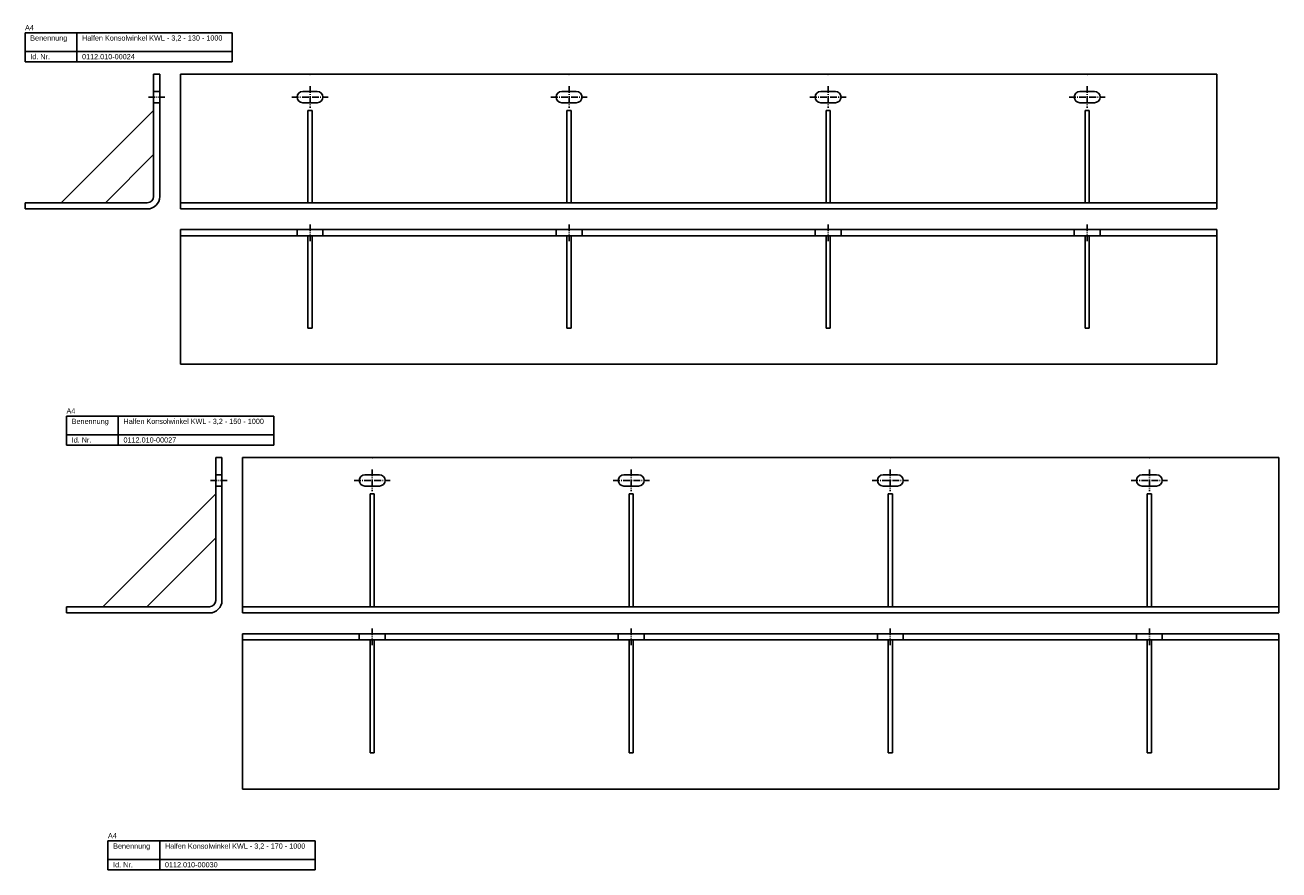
# Model space of a CAD drawing. Header units: millimetres. Extents: x 3683 to 6843, y -2519 to 868.
# Tile 12 of 12: x 5333 to 6543, y 53 to 868. Entities that reach past the tile are written whole.
import ezdxf

# ---------------------------------------------------------------- set-up
doc = ezdxf.new("R2010")
doc.units = ezdxf.units.MM
doc.linetypes.add('MITTELLINIE', pattern=[0.977, 0.65, -0.13, 0.067, -0.13])
doc.linetypes.add('VERDECKT', pattern=[9.525, 6.35, -3.175])
doc.layers.add('HALFEN-KONSOLANKER', color=2, linetype='CONTINUOUS')
doc.styles.add('ARIAL50', font='ARIAL.TTF', dxfattribs={"height": 5})

msp = doc.modelspace()

# ---------------------------------------------------------------- linework, layer by layer
at = {"layer": 'HALFEN-KONSOLANKER'}
for p, q in [((5333.1, 860.8), (5533.1, 860.8)), ((5333.1, 832.8), (5333.1, 860.8)), ((5383.1, 832.8), (5383.1, 860.8)), ((5533.1, 832.8), (5533.1, 860.8)), ((5333.1, 842.8), (5533.1, 842.8)), ((5333.1, 832.8), (5533.1, 832.8)), ((5457.1, 820.8), (5457.1, 702.8)), ((5457.1, 820.8), (5463.1, 820.8)), ((5463.1, 820.8), (5463.1, 702.8)), ((5483.1, 820.8), (6483.1, 820.8)), ((5483.1, 820.8), (5483.1, 690.8)), ((6483.1, 820.8), (6483.1, 690.8)), ((5601.1, 804.3), (5615.1, 804.3)), ((5851.1, 804.3), (5865.1, 804.3)), ((6101.1, 804.3), (6115.1, 804.3)), ((6351.1, 804.3), (6365.1, 804.3)), ((5601.1, 793.3), (5615.1, 793.3)), ((5851.1, 793.3), (5865.1, 793.3)), ((6101.1, 793.3), (6115.1, 793.3)), ((6351.1, 793.3), (6365.1, 793.3)), ((5457.1, 785.8), (5368.1, 696.8)), ((5606.1, 785.8), (5606.1, 696.8)), ((5606.1, 785.8), (5610.1, 785.8)), ((5610.1, 785.8), (5610.1, 696.8)), ((5856.1, 785.8), (5856.1, 696.8)), ((5856.1, 785.8), (5860.1, 785.8)), ((5860.1, 785.8), (5860.1, 696.8)), ((6106.1, 785.8), (6106.1, 696.8)), ((6106.1, 785.8), (6110.1, 785.8)), ((6110.1, 785.8), (6110.1, 696.8)), ((6356.1, 785.8), (6356.1, 696.8)), ((6356.1, 785.8), (6360.1, 785.8)), ((6360.1, 785.8), (6360.1, 696.8)), ((5457.1, 743.3), (5410.6, 696.8)), ((5451.1, 696.8), (5333.1, 696.8)), ((5333.1, 696.8), (5333.1, 690.8)), ((5451.1, 690.8), (5333.1, 690.8)), ((5483.1, 696.8), (6483.1, 696.8)), ((5483.1, 690.8), (6483.1, 690.8)), ((6483.1, 670.8), (5483.1, 670.8)), ((5483.1, 540.8), (5483.1, 670.8)), ((6483.1, 540.8), (6483.1, 670.8)), ((6483.1, 664.8), (5483.1, 664.8)), ((5606.1, 664.8), (5606.1, 575.8)), ((5610.1, 664.8), (5610.1, 575.8)), ((5856.1, 664.8), (5856.1, 575.8)), ((5860.1, 664.8), (5860.1, 575.8)), ((6106.1, 664.8), (6106.1, 575.8)), ((6110.1, 664.8), (6110.1, 575.8)), ((6356.1, 664.8), (6356.1, 575.8)), ((6360.1, 664.8), (6360.1, 575.8)), ((5610.1, 575.8), (5606.1, 575.8)), ((5860.1, 575.8), (5856.1, 575.8)), ((6110.1, 575.8), (6106.1, 575.8)), ((6360.1, 575.8), (6356.1, 575.8)), ((6483.1, 540.8), (5483.1, 540.8)), ((5373.1, 490.8), (5573.1, 490.8)), ((5373.1, 462.8), (5373.1, 490.8)), ((5423.1, 462.8), (5423.1, 490.8)), ((5573.1, 462.8), (5573.1, 490.8)), ((5373.1, 472.8), (5573.1, 472.8)), ((5373.1, 462.8), (5573.1, 462.8)), ((5517.1, 450.8), (5517.1, 312.8)), ((5517.1, 450.8), (5523.1, 450.8)), ((5523.1, 450.8), (5523.1, 312.8)), ((5543.1, 450.8), (6543.1, 450.8)), ((5543.1, 450.8), (5543.1, 300.8)), ((6543.1, 450.8), (6543.1, 300.8)), ((5661.1, 434.3), (5675.1, 434.3)), ((5911.1, 434.3), (5925.1, 434.3)), ((6161.1, 434.3), (6175.1, 434.3)), ((6411.1, 434.3), (6425.1, 434.3)), ((5517.1, 415.8), (5408.1, 306.8)), ((5661.1, 423.3), (5675.1, 423.3)), ((5666.1, 415.8), (5666.1, 306.8)), ((5666.1, 415.8), (5670.1, 415.8)), ((5670.1, 415.8), (5670.1, 306.8)), ((5911.1, 423.3), (5925.1, 423.3)), ((5916.1, 415.8), (5916.1, 306.8)), ((5916.1, 415.8), (5920.1, 415.8)), ((5920.1, 415.8), (5920.1, 306.8)), ((6161.1, 423.3), (6175.1, 423.3)), ((6166.1, 415.8), (6166.1, 306.8)), ((6166.1, 415.8), (6170.1, 415.8)), ((6170.1, 415.8), (6170.1, 306.8)), ((6411.1, 423.3), (6425.1, 423.3)), ((6416.1, 415.8), (6416.1, 306.8)), ((6416.1, 415.8), (6420.1, 415.8)), ((6420.1, 415.8), (6420.1, 306.8)), ((5517.1, 373.3), (5450.6, 306.8)), ((5511.1, 306.8), (5373.1, 306.8)), ((5373.1, 306.8), (5373.1, 300.8)), ((5543.1, 306.8), (6543.1, 306.8)), ((5511.1, 300.8), (5373.1, 300.8)), ((5543.1, 300.8), (6543.1, 300.8)), ((6543.1, 280.8), (5543.1, 280.8)), ((5543.1, 130.8), (5543.1, 280.8)), ((6543.1, 130.8), (6543.1, 280.8)), ((6543.1, 274.8), (5543.1, 274.8)), ((5666.1, 274.8), (5666.1, 165.8)), ((5670.1, 274.8), (5670.1, 165.8)), ((5916.1, 274.8), (5916.1, 165.8)), ((5920.1, 274.8), (5920.1, 165.8)), ((6166.1, 274.8), (6166.1, 165.8)), ((6170.1, 274.8), (6170.1, 165.8)), ((6416.1, 274.8), (6416.1, 165.8)), ((6420.1, 274.8), (6420.1, 165.8)), ((5670.1, 165.8), (5666.1, 165.8)), ((5920.1, 165.8), (5916.1, 165.8)), ((6170.1, 165.8), (6166.1, 165.8)), ((6420.1, 165.8), (6416.1, 165.8)), ((6543.1, 130.8), (5543.1, 130.8)), ((5413.1, 80.8), (5613.1, 80.8)), ((5413.1, 52.8), (5413.1, 80.8)), ((5463.1, 52.8), (5463.1, 80.8)), ((5613.1, 52.8), (5613.1, 80.8)), ((5413.1, 62.8), (5613.1, 62.8)), ((5413.1, 52.8), (5613.1, 52.8))]:
    msp.add_line(p, q, dxfattribs=at)
at = {"layer": 'HALFEN-KONSOLANKER', "color": 1, "linetype": 'MITTELLINIE', "ltscale": 10}
for p, q in [((5452.1, 798.8), (5468.1, 798.8)), ((5590.6, 798.8), (5625.6, 798.8)), ((5608.1, 809.3), (5608.1, 788.3)), ((5840.6, 798.8), (5875.6, 798.8)), ((5858.1, 809.3), (5858.1, 788.3)), ((6090.6, 798.8), (6125.6, 798.8)), ((6108.1, 809.3), (6108.1, 788.3)), ((6340.6, 798.8), (6375.6, 798.8)), ((6358.1, 809.3), (6358.1, 788.3)), ((5608.1, 675.8), (5608.1, 659.8)), ((5858.1, 675.8), (5858.1, 659.8)), ((6108.1, 675.8), (6108.1, 659.8)), ((6358.1, 675.8), (6358.1, 659.8)), ((5668.1, 439.3), (5668.1, 418.3)), ((5918.1, 439.3), (5918.1, 418.3)), ((6168.1, 439.3), (6168.1, 418.3)), ((6418.1, 439.3), (6418.1, 418.3)), ((5512.1, 428.8), (5528.1, 428.8)), ((5650.6, 428.8), (5685.6, 428.8)), ((5900.6, 428.8), (5935.6, 428.8)), ((6150.6, 428.8), (6185.6, 428.8)), ((6400.6, 428.8), (6435.6, 428.8)), ((5668.1, 285.8), (5668.1, 269.8)), ((5918.1, 285.8), (5918.1, 269.8)), ((6168.1, 285.8), (6168.1, 269.8)), ((6418.1, 285.8), (6418.1, 269.8))]:
    msp.add_line(p, q, dxfattribs=at)
at = {"layer": 'HALFEN-KONSOLANKER', "color": 1, "linetype": 'VERDECKT'}
for p, q in [((5457.1, 804.3), (5463.1, 804.3)), ((5457.1, 793.3), (5463.1, 793.3)), ((5595.6, 664.8), (5595.6, 670.8)), ((5620.6, 670.8), (5620.6, 664.8)), ((5845.6, 664.8), (5845.6, 670.8)), ((5870.6, 670.8), (5870.6, 664.8)), ((6095.6, 664.8), (6095.6, 670.8)), ((6120.6, 670.8), (6120.6, 664.8)), ((6345.6, 664.8), (6345.6, 670.8)), ((6370.6, 670.8), (6370.6, 664.8)), ((5517.1, 434.3), (5523.1, 434.3)), ((5517.1, 423.3), (5523.1, 423.3)), ((5655.6, 274.8), (5655.6, 280.8)), ((5680.6, 280.8), (5680.6, 274.8)), ((5905.6, 274.8), (5905.6, 280.8)), ((5930.6, 280.8), (5930.6, 274.8)), ((6155.6, 274.8), (6155.6, 280.8)), ((6180.6, 280.8), (6180.6, 274.8)), ((6405.6, 274.8), (6405.6, 280.8)), ((6430.6, 280.8), (6430.6, 274.8))]:
    msp.add_line(p, q, dxfattribs=at)
at = {"layer": 'HALFEN-KONSOLANKER'}
for centre, radius, start, end in [((5601.1, 798.8), 5.5, 90, 270), ((5615.1, 798.8), 5.5, 270, 90), ((5851.1, 798.8), 5.5, 90, 270), ((5865.1, 798.8), 5.5, 270, 90), ((6101.1, 798.8), 5.5, 90, 270), ((6115.1, 798.8), 5.5, 270, 90), ((6351.1, 798.8), 5.5, 90, 270), ((6365.1, 798.8), 5.5, 270, 90), ((5451.1, 702.8), 12, 270, 0), ((5451.1, 702.8), 6, 270, 0), ((5661.1, 428.8), 5.5, 90, 270), ((5675.1, 428.8), 5.5, 270, 90), ((5911.1, 428.8), 5.5, 90, 270), ((5925.1, 428.8), 5.5, 270, 90), ((6161.1, 428.8), 5.5, 90, 270), ((6175.1, 428.8), 5.5, 270, 90), ((6411.1, 428.8), 5.5, 90, 270), ((6425.1, 428.8), 5.5, 270, 90), ((5511.1, 312.8), 12, 270, 0), ((5511.1, 312.8), 6, 270, 0)]:
    msp.add_arc(centre, radius, start, end, dxfattribs=at)
for p in [(5608.1, 820.8), (5608.1, 820.8), (5858.1, 820.8), (5858.1, 820.8), (6108.1, 820.8), (6108.1, 820.8), (6358.1, 820.8), (6358.1, 820.8), (5668.1, 450.8), (5668.1, 450.8), (5918.1, 450.8), (5918.1, 450.8), (6168.1, 450.8), (6168.1, 450.8), (6418.1, 450.8), (6418.1, 450.8)]:
    msp.add_point(p, dxfattribs=at)

# ---------------------------------------------------------------- texts
at = {"layer": 'HALFEN-KONSOLANKER', "style": 'ARIAL50'}
for s, p in [('A4', (5333.1, 863.3)), ('Benennung', (5338.1, 853.3)), ('Halfen Konsolwinkel KWL - 3,2 - 130 - 1000', (5388.1, 853.3)), ('Id. Nr.', (5338.1, 835.3)), ('0112.010-00024', (5388.1, 835.3)), ('A4', (5373.1, 493.3)), ('Benennung', (5378.1, 483.3)), ('Halfen Konsolwinkel KWL - 3,2 - 150 - 1000', (5428.1, 483.3)), ('Id. Nr.', (5378.1, 465.3)), ('0112.010-00027', (5428.1, 465.3)), ('A4', (5413.1, 83.3)), ('Benennung', (5418.1, 73.3)), ('Halfen Konsolwinkel KWL - 3,2 - 170 - 1000', (5468.1, 73.3)), ('Id. Nr.', (5418.1, 55.3)), ('0112.010-00030', (5468.1, 55.3))]:
    msp.add_text(s, height=5, dxfattribs=at).set_placement(p)

doc.saveas('drawing.dxf')
